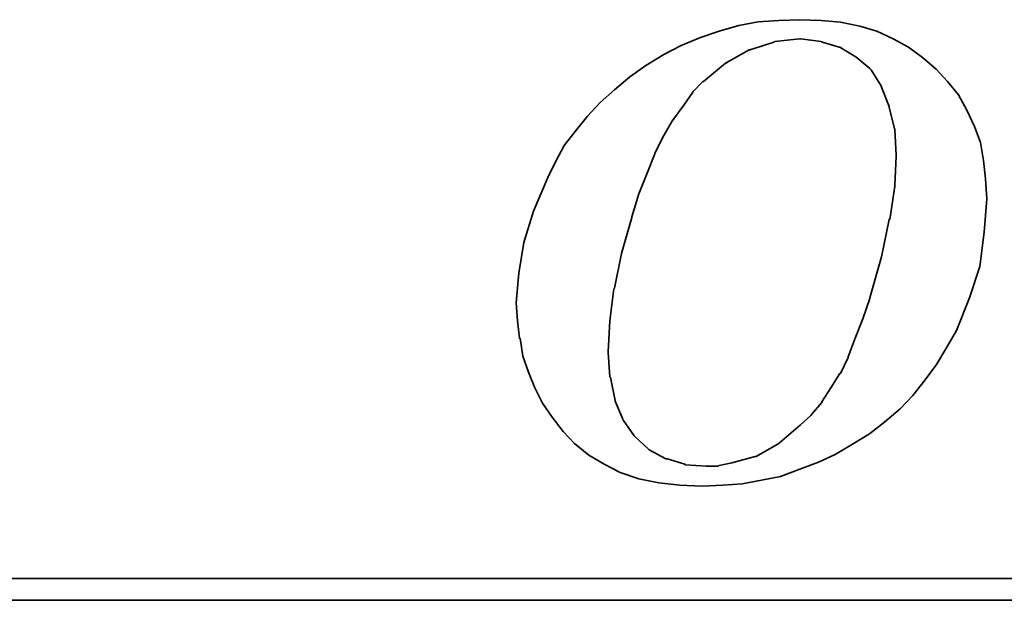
# Model space of a CAD drawing. Extents: x 11 to 593, y 42 to 154.
# Tile 32 of 48: x 141.61 to 145.24, y 104.16 to 106.3. Entities that reach past the tile are written whole.
import ezdxf

# ---------------------------------------------------------------- set-up
doc = ezdxf.new("R2010")
doc.units = 0
doc.header["$LTSCALE"] = 3
doc.header["$MEASUREMENT"] = 0
doc.layers.add('DIM', color=4, linetype='CONTINUOUS')
doc.layers.add('layer 1', color=7, linetype='CONTINUOUS')

# ---------------------------------------------------------------- blocks, each defined once
blk = doc.blocks.new('TBI MOTION logo(完整正式版)')
at = {"layer": 'layer 1', "color": 22, "lineweight": 35}
for points, knots in [([(-11.34375, -6.98375), (-11.34375, -6.98375), (-10.91375, -7.43875), (-10.91375, -7.43875), (-10.91375, -7.43875), (-10.91375, -7.43875), (-10.38625, -7.87125), (-10.38625, -7.87125), (-10.38625, -7.87125), (-10.38625, -7.87125), (-9.81125, -8.20375), (-9.81125, -8.20375), (-9.81125, -8.20375), (-9.81125, -8.20375), (-9.21125, -8.51875), (-9.21125, -8.51875), (-9.21125, -8.51875), (-9.21125, -8.51875), (-8.51625, -8.75875), (-8.51625, -8.75875), (-8.51625, -8.75875), (-8.51625, -8.75875), (-7.77125, -8.90375), (-7.77125, -8.90375), (-7.77125, -8.90375), (-7.77125, -8.90375), (-6.97875, -8.99875), (-6.97875, -8.99875), (-6.97875, -8.99875), (-6.97875, -8.99875), (-6.14125, -9.02375), (-6.14125, -9.02375), (-6.14125, -9.02375), (-6.14125, -9.02375), (-5.37125, -8.99875), (-5.37125, -8.99875), (-5.37125, -8.99875), (-5.37125, -8.99875), (-4.65375, -8.94875), (-4.65375, -8.94875), (-4.65375, -8.94875), (-4.65375, -8.94875), (-3.93375, -8.80625), (-3.93375, -8.80625), (-3.93375, -8.80625), (-3.93375, -8.80625), (-3.21375, -8.66375), (-3.21375, -8.66375), (-3.21375, -8.66375), (-3.21375, -8.66375), (-2.49375, -8.39875), (-2.49375, -8.39875), (-2.49375, -8.39875), (-2.49375, -8.39875), (-1.79875, -8.13375), (-1.79875, -8.13375), (-1.79875, -8.13375), (-1.79875, -8.13375), (-1.17375, -7.84375), (-1.17375, -7.84375), (-1.17375, -7.84375), (-1.17375, -7.84375), (-0.52375, -7.46375), (-0.52375, -7.46375), (-0.52375, -7.46375), (-0.52375, -7.46375), (0.10124, -7.07875), (0.10124, -7.07875), (0.10124, -7.07875), (0.10124, -7.07875), (0.67625, -6.62375), (0.67625, -6.62375), (0.67625, -6.62375), (0.67625, -6.62375), (1.24874, -6.14375), (1.24874, -6.14375), (1.24874, -6.14375), (1.24874, -6.14375), (1.72874, -5.64125), (1.72874, -5.64125), (1.72874, -5.64125), (1.72874, -5.64125), (2.18624, -5.06375), (2.18624, -5.06375), (2.18624, -5.06375), (2.18624, -5.06375), (2.61625, -4.48874), (2.61625, -4.48874), (2.61625, -4.48874), (2.61625, -4.48874), (3.00125, -3.83874), (3.00125, -3.83874), (3.00125, -3.83874), (3.00125, -3.83874), (3.36124, -3.21374), (3.36124, -3.21374), (3.36124, -3.21374), (3.36124, -3.21374), (3.84374, -1.99125), (3.84374, -1.99125), (3.84374, -1.99125), (3.84374, -1.99125), (4.22625, -0.81875), (4.22625, -0.81875), (4.22625, -0.81875), (4.22625, -0.81875), (4.39125, 0.45624), (4.39125, 0.45624), (4.39125, 0.45624), (4.39125, 0.45624), (4.48874, 1.70124), (4.48874, 1.70124), (4.48874, 1.70124), (4.48874, 1.70124), (4.43874, 2.44625), (4.43874, 2.44625), (4.43874, 2.44625), (4.43874, 2.44625), (4.36874, 3.14125), (4.36874, 3.14125), (4.36874, 3.14125), (4.36874, 3.14125), (4.25125, 3.81125), (4.25125, 3.81125), (4.25125, 3.81125), (4.25125, 3.81125), (4.03124, 4.41125), (4.03124, 4.41125), (4.03124, 4.41125), (4.03124, 4.41125), (3.74374, 5.01125), (3.74374, 5.01125), (3.74374, 5.01125), (3.74374, 5.01125), (3.43124, 5.58875), (3.43124, 5.58875), (3.43124, 5.58875), (3.43124, 5.58875), (3.02625, 6.09125), (3.02625, 6.09125), (3.02625, 6.09125), (3.02625, 6.09125), (2.59374, 6.54875), (2.59374, 6.54875), (2.59374, 6.54875), (2.59374, 6.54875), (2.09124, 6.98125), (2.09124, 6.98125), (2.09124, 6.98125), (2.09124, 6.98125), (1.56124, 7.36625), (1.56124, 7.36625), (1.56124, 7.36625), (1.56124, 7.36625), (0.98624, 7.67625), (0.98624, 7.67625), (0.98624, 7.67625), (0.98624, 7.67625), (0.38624, 7.96375), (0.38624, 7.96375), (0.38624, 7.96375), (0.38624, 7.96375), (-0.25875, 8.15625), (-0.25875, 8.15625), (-0.25875, 8.15625), (-0.25875, 8.15625), (-0.98125, 8.30125), (-0.98125, 8.30125), (-0.98125, 8.30125), (-0.98125, 8.30125), (-1.70124, 8.37125), (-1.70124, 8.37125), (-1.70124, 8.37125), (-1.70124, 8.37125), (-2.49375, 8.39624), (-2.49375, 8.39624), (-2.49375, 8.39624), (-2.49375, 8.39624), (-3.28625, 8.37125), (-3.28625, 8.37125), (-3.28625, 8.37125), (-3.28625, 8.37125), (-4.05125, 8.32125), (-4.05125, 8.32125), (-4.05125, 8.32125), (-4.05125, 8.32125), (-4.77375, 8.18125), (-4.77375, 8.18125), (-4.77375, 8.18125), (-4.77375, 8.18125), (-5.51625, 7.96375), (-5.51625, 7.96375), (-5.51625, 7.96375), (-5.51625, 7.96375), (-6.21125, 7.72625), (-6.21125, 7.72625), (-6.21125, 7.72625), (-6.21125, 7.72625), (-6.92875, 7.43625), (-6.92875, 7.43625), (-6.92875, 7.43625), (-6.92875, 7.43625), (-7.57875, 7.10125), (-7.57875, 7.10125), (-7.57875, 7.10125), (-7.57875, 7.10125), (-8.24875, 6.69125), (-8.24875, 6.69125), (-8.24875, 6.69125), (-8.24875, 6.69125), (-8.84875, 6.26125), (-8.84875, 6.26125), (-8.84875, 6.26125), (-8.84875, 6.26125), (-9.42625, 5.78125), (-9.42625, 5.78125), (-9.42625, 5.78125), (-9.42625, 5.78125), (-9.95375, 5.30125), (-9.95375, 5.30125), (-9.95375, 5.30125), (-9.95375, 5.30125), (-10.43375, 4.79624), (-10.43375, 4.79624), (-10.43375, 4.79624), (-10.43375, 4.79624), (-10.88875, 4.22125), (-10.88875, 4.22125), (-10.88875, 4.22125), (-10.88875, 4.22125), (-11.29875, 3.69375), (-11.29875, 3.69375), (-11.29875, 3.69375), (-11.29875, 3.69375), (-11.63375, 3.09125), (-11.63375, 3.09125), (-11.63375, 3.09125), (-11.63375, 3.09125), (-11.91875, 2.49625), (-11.91875, 2.49625), (-11.91875, 2.49625), (-11.91875, 2.49625), (-12.44875, 1.24625), (-12.44875, 1.24625), (-12.44875, 1.24625), (-12.44875, 1.24625), (-12.80875, 0.06874), (-12.80875, 0.06874), (-12.80875, 0.06874), (-12.80875, 0.06874), (-12.99875, -1.07875), (-12.99875, -1.07875), (-12.99875, -1.07875), (-12.99875, -1.07875), (-13.09375, -2.18375), (-13.09375, -2.18375), (-13.09375, -2.18375), (-13.09375, -2.18375), (-13.04875, -2.85375), (-13.04875, -2.85375), (-13.04875, -2.85375), (-13.04875, -2.85375), (-12.97375, -3.50375), (-12.97375, -3.50375), (-12.97375, -3.50375), (-12.97375, -3.50375), (-12.95375, -3.50375), (-12.95375, -3.50375), (-12.95375, -3.50375), (-12.95375, -3.50375), (-12.85375, -4.17375), (-12.85375, -4.17375), (-12.85375, -4.17375), (-12.85375, -4.17375), (-12.63875, -4.77624), (-12.63875, -4.77624), (-12.63875, -4.77624), (-12.63875, -4.77624), (-12.39875, -5.35125), (-12.39875, -5.35125), (-12.39875, -5.35125), (-12.39875, -5.35125), (-12.11375, -5.92875), (-12.11375, -5.92875), (-12.11375, -5.92875), (-12.11375, -5.92875), (-11.75375, -6.45375), (-11.75375, -6.45375), (-11.75375, -6.45375), (-11.75375, -6.45375), (-11.34375, -6.98375), (-11.34375, -6.98375)], [0, 0, 0, 0, 0.01369863, 0.01369863, 0.01369863, 0.01369863, 0.02739726, 0.02739726, 0.02739726, 0.02739726, 0.04109589, 0.04109589, 0.04109589, 0.04109589, 0.05479452, 0.05479452, 0.05479452, 0.05479452, 0.06849315, 0.06849315, 0.06849315, 0.06849315, 0.08219178, 0.08219178, 0.08219178, 0.08219178, 0.09589041, 0.09589041, 0.09589041, 0.09589041, 0.10958904, 0.10958904, 0.10958904, 0.10958904, 0.12328767, 0.12328767, 0.12328767, 0.12328767, 0.1369863, 0.1369863, 0.1369863, 0.1369863, 0.15068493, 0.15068493, 0.15068493, 0.15068493, 0.16438356, 0.16438356, 0.16438356, 0.16438356, 0.17808219, 0.17808219, 0.17808219, 0.17808219, 0.19178082, 0.19178082, 0.19178082, 0.19178082, 0.20547945, 0.20547945, 0.20547945, 0.20547945, 0.21917808, 0.21917808, 0.21917808, 0.21917808, 0.23287671, 0.23287671, 0.23287671, 0.23287671, 0.24657534, 0.24657534, 0.24657534, 0.24657534, 0.26027397, 0.26027397, 0.26027397, 0.26027397, 0.2739726, 0.2739726, 0.2739726, 0.2739726, 0.28767123, 0.28767123, 0.28767123, 0.28767123, 0.30136986, 0.30136986, 0.30136986, 0.30136986, 0.31506849, 0.31506849, 0.31506849, 0.31506849, 0.32876712, 0.32876712, 0.32876712, 0.32876712, 0.34246575, 0.34246575, 0.34246575, 0.34246575, 0.35616438, 0.35616438, 0.35616438, 0.35616438, 0.36986301, 0.36986301, 0.36986301, 0.36986301, 0.38356164, 0.38356164, 0.38356164, 0.38356164, 0.39726027, 0.39726027, 0.39726027, 0.39726027, 0.4109589, 0.4109589, 0.4109589, 0.4109589, 0.42465753, 0.42465753, 0.42465753, 0.42465753, 0.43835616, 0.43835616, 0.43835616, 0.43835616, 0.45205479, 0.45205479, 0.45205479, 0.45205479, 0.46575342, 0.46575342, 0.46575342, 0.46575342, 0.47945205, 0.47945205, 0.47945205, 0.47945205, 0.49315068, 0.49315068, 0.49315068, 0.49315068, 0.50684932, 0.50684932, 0.50684932, 0.50684932, 0.52054795, 0.52054795, 0.52054795, 0.52054795, 0.53424658, 0.53424658, 0.53424658, 0.53424658, 0.54794521, 0.54794521, 0.54794521, 0.54794521, 0.56164384, 0.56164384, 0.56164384, 0.56164384, 0.57534247, 0.57534247, 0.57534247, 0.57534247, 0.5890411, 0.5890411, 0.5890411, 0.5890411, 0.60273973, 0.60273973, 0.60273973, 0.60273973, 0.61643836, 0.61643836, 0.61643836, 0.61643836, 0.63013699, 0.63013699, 0.63013699, 0.63013699, 0.64383562, 0.64383562, 0.64383562, 0.64383562, 0.65753425, 0.65753425, 0.65753425, 0.65753425, 0.67123288, 0.67123288, 0.67123288, 0.67123288, 0.68493151, 0.68493151, 0.68493151, 0.68493151, 0.69863014, 0.69863014, 0.69863014, 0.69863014, 0.71232877, 0.71232877, 0.71232877, 0.71232877, 0.7260274, 0.7260274, 0.7260274, 0.7260274, 0.73972603, 0.73972603, 0.73972603, 0.73972603, 0.75342466, 0.75342466, 0.75342466, 0.75342466, 0.76712329, 0.76712329, 0.76712329, 0.76712329, 0.78082192, 0.78082192, 0.78082192, 0.78082192, 0.79452055, 0.79452055, 0.79452055, 0.79452055, 0.80821918, 0.80821918, 0.80821918, 0.80821918, 0.82191781, 0.82191781, 0.82191781, 0.82191781, 0.83561644, 0.83561644, 0.83561644, 0.83561644, 0.84931507, 0.84931507, 0.84931507, 0.84931507, 0.8630137, 0.8630137, 0.8630137, 0.8630137, 0.87671233, 0.87671233, 0.87671233, 0.87671233, 0.89041096, 0.89041096, 0.89041096, 0.89041096, 0.90410959, 0.90410959, 0.90410959, 0.90410959, 0.91780822, 0.91780822, 0.91780822, 0.91780822, 0.93150685, 0.93150685, 0.93150685, 0.93150685, 0.94520548, 0.94520548, 0.94520548, 0.94520548, 0.95890411, 0.95890411, 0.95890411, 0.95890411, 0.97260274, 0.97260274, 0.97260274, 0.97260274, 0.98630137, 0.98630137, 0.98630137, 0.98630137, 1, 1, 1, 1]), ([(-8.77875, 1.03124), (-8.77875, 1.03124), (-8.51625, 1.89625), (-8.51625, 1.89625), (-8.51625, 1.89625), (-8.51625, 1.89625), (-8.20375, 2.66375), (-8.20375, 2.66375), (-8.20375, 2.66375), (-8.20375, 2.66375), (-7.91625, 3.38125), (-7.91625, 3.38125), (-7.91625, 3.38125), (-7.91625, 3.38125), (-7.91625, 3.40624), (-7.91625, 3.40624), (-7.91625, 3.40624), (-7.91625, 3.40624), (-7.57875, 4.07624), (-7.57875, 4.07624), (-7.57875, 4.07624), (-7.57875, 4.07624), (-7.24375, 4.65125), (-7.24375, 4.65125), (-7.24375, 4.65125), (-7.24375, 4.65125), (-7.21875, 4.65125), (-7.21875, 4.65125), (-7.21875, 4.65125), (-7.21875, 4.65125), (-7.21875, 4.67624), (-7.21875, 4.67624), (-7.21875, 4.67624), (-7.21875, 4.67624), (-6.83625, 5.20375), (-6.83625, 5.20375), (-6.83625, 5.20375), (-6.83625, 5.20375), (-6.49875, 5.68625), (-6.49875, 5.68625), (-6.49875, 5.68625), (-6.49875, 5.68625), (-6.49875, 5.70625), (-6.49875, 5.70625), (-6.49875, 5.70625), (-6.49875, 5.70625), (-6.11625, 6.09125), (-6.11625, 6.09125), (-6.11625, 6.09125), (-6.11625, 6.09125), (-6.09125, 6.09125), (-6.09125, 6.09125), (-6.09125, 6.09125), (-6.09125, 6.09125), (-5.27375, 6.76625), (-5.27375, 6.76625), (-5.27375, 6.76625), (-5.27375, 6.76625), (-5.24875, 6.76625), (-5.24875, 6.76625), (-5.24875, 6.76625), (-5.24875, 6.76625), (-5.24875, 6.78625), (-5.24875, 6.78625), (-5.24875, 6.78625), (-5.24875, 6.78625), (-4.38875, 7.26624), (-4.38875, 7.26624), (-4.38875, 7.26624), (-4.38875, 7.26624), (-4.36125, 7.26624), (-4.36125, 7.26624), (-4.36125, 7.26624), (-4.36125, 7.26624), (-3.93375, 7.41125), (-3.93375, 7.41125), (-3.93375, 7.41125), (-3.93375, 7.41125), (-3.47375, 7.55625), (-3.47375, 7.55625), (-3.47375, 7.55625), (-3.47375, 7.55625), (-3.45375, 7.55625), (-3.45375, 7.55625), (-3.45375, 7.55625), (-3.45375, 7.55625), (-3.42875, 7.58124), (-3.42875, 7.58124), (-3.42875, 7.58124), (-3.42875, 7.58124), (-2.97375, 7.62625), (-2.97375, 7.62625), (-2.97375, 7.62625), (-2.97375, 7.62625), (-2.49375, 7.67625), (-2.49375, 7.67625), (-2.49375, 7.67625), (-2.49375, 7.67625), (-2.46875, 7.67625), (-2.46875, 7.67625), (-2.46875, 7.67625), (-2.46875, 7.67625), (-1.70124, 7.58124), (-1.70124, 7.58124), (-1.70124, 7.58124), (-1.70124, 7.58124), (-1.67875, 7.55625), (-1.67875, 7.55625), (-1.67875, 7.55625), (-1.67875, 7.55625), (-1.65375, 7.55625), (-1.65375, 7.55625), (-1.65375, 7.55625), (-1.65375, 7.55625), (-1.03125, 7.36625), (-1.03125, 7.36625), (-1.03125, 7.36625), (-1.03125, 7.36625), (-1.00625, 7.36625), (-1.00625, 7.36625), (-1.00625, 7.36625), (-1.00625, 7.36625), (-0.43124, 7.02624), (-0.43124, 7.02624), (-0.43124, 7.02624), (-0.43124, 7.02624), (-0.40625, 7.00624), (-0.40625, 7.00624), (-0.40625, 7.00624), (-0.40625, 7.00624), (0.12124, 6.57124), (0.12124, 6.57124), (0.12124, 6.57124), (0.12124, 6.57124), (0.14624, 6.54875), (0.14624, 6.54875), (0.14624, 6.54875), (0.14624, 6.54875), (0.17124, 6.52375), (0.17124, 6.52375), (0.17124, 6.52375), (0.17124, 6.52375), (0.55625, 5.89875), (0.55625, 5.89875), (0.55625, 5.89875), (0.55625, 5.89875), (0.55625, 5.87625), (0.55625, 5.87625), (0.55625, 5.87625), (0.55625, 5.87625), (0.84124, 5.15625), (0.84124, 5.15625), (0.84124, 5.15625), (0.84124, 5.15625), (0.84124, 5.13125), (0.84124, 5.13125), (0.84124, 5.13125), (0.84124, 5.13125), (1.03624, 4.31875), (1.03624, 4.31875), (1.03624, 4.31875), (1.03624, 4.31875), (1.05624, 4.31875), (1.05624, 4.31875), (1.05624, 4.31875), (1.05624, 4.31875), (1.05624, 4.29125), (1.05624, 4.29125), (1.05624, 4.29125), (1.05624, 4.29125), (1.10625, 3.33125), (1.10625, 3.33125), (1.10625, 3.33125), (1.10625, 3.33125), (1.10625, 3.30875), (1.10625, 3.30875), (1.10625, 3.30875), (1.10625, 3.30875), (1.05624, 2.20624), (1.05624, 2.20624), (1.05624, 2.20624), (1.05624, 2.20624), (1.05624, 2.18124), (1.05624, 2.18124), (1.05624, 2.18124), (1.05624, 2.18124), (0.86624, 0.93624), (0.86624, 0.93624), (0.86624, 0.93624), (0.86624, 0.93624), (0.84124, 0.93624), (0.84124, 0.93624), (0.84124, 0.93624), (0.84124, 0.93624), (0.55625, -0.45874), (0.55625, -0.45874), (0.55625, -0.45874), (0.55625, -0.45874), (0.12124, -1.99125), (0.12124, -1.99125), (0.12124, -1.99125), (0.12124, -1.99125), (0.12124, -2.01874), (0.12124, -2.01874), (0.12124, -2.01874), (0.12124, -2.01874), (-0.13874, -2.78375), (-0.13874, -2.78375), (-0.13874, -2.78375), (-0.13874, -2.78375), (-0.43124, -3.50375), (-0.43124, -3.50375), (-0.43124, -3.50375), (-0.43124, -3.50375), (-0.69375, -4.19875), (-0.69375, -4.19875), (-0.69375, -4.19875), (-0.69375, -4.19875), (-0.69375, -4.22375), (-0.69375, -4.22375), (-0.69375, -4.22375), (-0.69375, -4.22375), (-0.98125, -4.82374), (-0.98125, -4.82374), (-0.98125, -4.82374), (-0.98125, -4.82374), (-1.00625, -4.82374), (-1.00625, -4.82374), (-1.00625, -4.82374), (-1.00625, -4.82374), (-1.33875, -5.35125), (-1.33875, -5.35125), (-1.33875, -5.35125), (-1.33875, -5.35125), (-1.67875, -5.87875), (-1.67875, -5.87875), (-1.67875, -5.87875), (-1.67875, -5.87875), (-1.67875, -5.90375), (-1.67875, -5.90375), (-1.67875, -5.90375), (-1.67875, -5.90375), (-2.05875, -6.35875), (-2.05875, -6.35875), (-2.05875, -6.35875), (-2.05875, -6.35875), (-2.08375, -6.38375), (-2.08375, -6.38375), (-2.08375, -6.38375), (-2.08375, -6.38375), (-2.46875, -6.74375), (-2.46875, -6.74375), (-2.46875, -6.74375), (-2.46875, -6.74375), (-3.25875, -7.41625), (-3.25875, -7.41625), (-3.25875, -7.41625), (-3.25875, -7.41625), (-3.28625, -7.43875), (-3.28625, -7.43875), (-3.28625, -7.43875), (-3.28625, -7.43875), (-4.12375, -7.91875), (-4.12375, -7.91875), (-4.12375, -7.91875), (-4.12375, -7.91875), (-4.14875, -7.91875), (-4.14875, -7.91875), (-4.14875, -7.91875), (-4.14875, -7.91875), (-4.17125, -7.91875), (-4.17125, -7.91875), (-4.17125, -7.91875), (-4.17125, -7.91875), (-5.03375, -8.15875), (-5.03375, -8.15875), (-5.03375, -8.15875), (-5.03375, -8.15875), (-5.51625, -8.25625), (-5.51625, -8.25625), (-5.51625, -8.25625), (-5.51625, -8.25625), (-5.54125, -8.27875), (-5.54125, -8.27875), (-5.54125, -8.27875), (-5.54125, -8.27875), (-5.56375, -8.27875), (-5.56375, -8.27875), (-5.56375, -8.27875), (-5.56375, -8.27875), (-5.99625, -8.27875), (-5.99625, -8.27875), (-5.99625, -8.27875), (-5.99625, -8.27875), (-6.76375, -8.23125), (-6.76375, -8.23125), (-6.76375, -8.23125), (-6.76375, -8.23125), (-6.78875, -8.23125), (-6.78875, -8.23125), (-6.78875, -8.23125), (-6.78875, -8.23125), (-6.78875, -8.20375), (-6.78875, -8.20375), (-6.78875, -8.20375), (-6.78875, -8.20375), (-7.45875, -8.01375), (-7.45875, -8.01375), (-7.45875, -8.01375), (-7.45875, -8.01375), (-7.48375, -8.01375), (-7.48375, -8.01375), (-7.48375, -8.01375), (-7.48375, -8.01375), (-7.50875, -8.01375), (-7.50875, -8.01375), (-7.50875, -8.01375), (-7.50875, -8.01375), (-8.13125, -7.67875), (-8.13125, -7.67875), (-8.13125, -7.67875), (-8.13125, -7.67875), (-8.15625, -7.65375), (-8.15625, -7.65375), (-8.15625, -7.65375), (-8.15625, -7.65375), (-8.65875, -7.17375), (-8.65875, -7.17375), (-8.65875, -7.17375), (-8.65875, -7.17375), (-8.68375, -7.14875), (-8.68375, -7.14875), (-8.68375, -7.14875), (-8.68375, -7.14875), (-9.08875, -6.57375), (-9.08875, -6.57375), (-9.08875, -6.57375), (-9.08875, -6.57375), (-9.11375, -6.54875), (-9.11375, -6.54875), (-9.11375, -6.54875), (-9.11375, -6.54875), (-9.11375, -6.52875), (-9.11375, -6.52875), (-9.11375, -6.52875), (-9.11375, -6.52875), (-9.40375, -5.85375), (-9.40375, -5.85375), (-9.40375, -5.85375), (-9.40375, -5.85375), (-9.40375, -5.82875), (-9.40375, -5.82875), (-9.40375, -5.82875), (-9.40375, -5.82875), (-9.56875, -4.96875), (-9.56875, -4.96875), (-9.56875, -4.96875), (-9.56875, -4.96875), (-9.59375, -4.94375), (-9.59375, -4.94375), (-9.59375, -4.94375), (-9.59375, -4.94375), (-9.66375, -4.03375), (-9.66375, -4.03375), (-9.66375, -4.03375), (-9.66375, -4.03375), (-9.66375, -4.00875), (-9.66375, -4.00875), (-9.66375, -4.00875), (-9.66375, -4.00875), (-9.59375, -2.85375), (-9.59375, -2.85375), (-9.59375, -2.85375), (-9.59375, -2.85375), (-9.45125, -1.65875), (-9.45125, -1.65875), (-9.45125, -1.65875), (-9.45125, -1.65875), (-9.42625, -1.63375), (-9.42625, -1.63375), (-9.42625, -1.63375), (-9.42625, -1.63375), (-9.16125, -0.33875), (-9.16125, -0.33875), (-9.16125, -0.33875), (-9.16125, -0.33875), (-8.77875, 1.00624), (-8.77875, 1.00624), (-8.77875, 1.00624), (-8.77875, 1.00624), (-8.77875, 1.03124), (-8.77875, 1.03124)], [0, 0, 0, 0, 0.01020408, 0.01020408, 0.01020408, 0.01020408, 0.02040816, 0.02040816, 0.02040816, 0.02040816, 0.03061224, 0.03061224, 0.03061224, 0.03061224, 0.04081633, 0.04081633, 0.04081633, 0.04081633, 0.05102041, 0.05102041, 0.05102041, 0.05102041, 0.06122449, 0.06122449, 0.06122449, 0.06122449, 0.07142857, 0.07142857, 0.07142857, 0.07142857, 0.08163265, 0.08163265, 0.08163265, 0.08163265, 0.09183673, 0.09183673, 0.09183673, 0.09183673, 0.10204082, 0.10204082, 0.10204082, 0.10204082, 0.1122449, 0.1122449, 0.1122449, 0.1122449, 0.12244898, 0.12244898, 0.12244898, 0.12244898, 0.13265306, 0.13265306, 0.13265306, 0.13265306, 0.14285714, 0.14285714, 0.14285714, 0.14285714, 0.15306122, 0.15306122, 0.15306122, 0.15306122, 0.16326531, 0.16326531, 0.16326531, 0.16326531, 0.17346939, 0.17346939, 0.17346939, 0.17346939, 0.18367347, 0.18367347, 0.18367347, 0.18367347, 0.19387755, 0.19387755, 0.19387755, 0.19387755, 0.20408163, 0.20408163, 0.20408163, 0.20408163, 0.21428571, 0.21428571, 0.21428571, 0.21428571, 0.2244898, 0.2244898, 0.2244898, 0.2244898, 0.23469388, 0.23469388, 0.23469388, 0.23469388, 0.24489796, 0.24489796, 0.24489796, 0.24489796, 0.25510204, 0.25510204, 0.25510204, 0.25510204, 0.26530612, 0.26530612, 0.26530612, 0.26530612, 0.2755102, 0.2755102, 0.2755102, 0.2755102, 0.28571429, 0.28571429, 0.28571429, 0.28571429, 0.29591837, 0.29591837, 0.29591837, 0.29591837, 0.30612245, 0.30612245, 0.30612245, 0.30612245, 0.31632653, 0.31632653, 0.31632653, 0.31632653, 0.32653061, 0.32653061, 0.32653061, 0.32653061, 0.33673469, 0.33673469, 0.33673469, 0.33673469, 0.34693878, 0.34693878, 0.34693878, 0.34693878, 0.35714286, 0.35714286, 0.35714286, 0.35714286, 0.36734694, 0.36734694, 0.36734694, 0.36734694, 0.37755102, 0.37755102, 0.37755102, 0.37755102, 0.3877551, 0.3877551, 0.3877551, 0.3877551, 0.39795918, 0.39795918, 0.39795918, 0.39795918, 0.40816327, 0.40816327, 0.40816327, 0.40816327, 0.41836735, 0.41836735, 0.41836735, 0.41836735, 0.42857143, 0.42857143, 0.42857143, 0.42857143, 0.43877551, 0.43877551, 0.43877551, 0.43877551, 0.44897959, 0.44897959, 0.44897959, 0.44897959, 0.45918367, 0.45918367, 0.45918367, 0.45918367, 0.46938776, 0.46938776, 0.46938776, 0.46938776, 0.47959184, 0.47959184, 0.47959184, 0.47959184, 0.48979592, 0.48979592, 0.48979592, 0.48979592, 0.5, 0.5, 0.5, 0.5, 0.51020408, 0.51020408, 0.51020408, 0.51020408, 0.52040816, 0.52040816, 0.52040816, 0.52040816, 0.53061224, 0.53061224, 0.53061224, 0.53061224, 0.54081633, 0.54081633, 0.54081633, 0.54081633, 0.55102041, 0.55102041, 0.55102041, 0.55102041, 0.56122449, 0.56122449, 0.56122449, 0.56122449, 0.57142857, 0.57142857, 0.57142857, 0.57142857, 0.58163265, 0.58163265, 0.58163265, 0.58163265, 0.59183673, 0.59183673, 0.59183673, 0.59183673, 0.60204082, 0.60204082, 0.60204082, 0.60204082, 0.6122449, 0.6122449, 0.6122449, 0.6122449, 0.62244898, 0.62244898, 0.62244898, 0.62244898, 0.63265306, 0.63265306, 0.63265306, 0.63265306, 0.64285714, 0.64285714, 0.64285714, 0.64285714, 0.65306122, 0.65306122, 0.65306122, 0.65306122, 0.66326531, 0.66326531, 0.66326531, 0.66326531, 0.67346939, 0.67346939, 0.67346939, 0.67346939, 0.68367347, 0.68367347, 0.68367347, 0.68367347, 0.69387755, 0.69387755, 0.69387755, 0.69387755, 0.70408163, 0.70408163, 0.70408163, 0.70408163, 0.71428571, 0.71428571, 0.71428571, 0.71428571, 0.7244898, 0.7244898, 0.7244898, 0.7244898, 0.73469388, 0.73469388, 0.73469388, 0.73469388, 0.74489796, 0.74489796, 0.74489796, 0.74489796, 0.75510204, 0.75510204, 0.75510204, 0.75510204, 0.76530612, 0.76530612, 0.76530612, 0.76530612, 0.7755102, 0.7755102, 0.7755102, 0.7755102, 0.78571429, 0.78571429, 0.78571429, 0.78571429, 0.79591837, 0.79591837, 0.79591837, 0.79591837, 0.80612245, 0.80612245, 0.80612245, 0.80612245, 0.81632653, 0.81632653, 0.81632653, 0.81632653, 0.82653061, 0.82653061, 0.82653061, 0.82653061, 0.83673469, 0.83673469, 0.83673469, 0.83673469, 0.84693878, 0.84693878, 0.84693878, 0.84693878, 0.85714286, 0.85714286, 0.85714286, 0.85714286, 0.86734694, 0.86734694, 0.86734694, 0.86734694, 0.87755102, 0.87755102, 0.87755102, 0.87755102, 0.8877551, 0.8877551, 0.8877551, 0.8877551, 0.89795918, 0.89795918, 0.89795918, 0.89795918, 0.90816327, 0.90816327, 0.90816327, 0.90816327, 0.91836735, 0.91836735, 0.91836735, 0.91836735, 0.92857143, 0.92857143, 0.92857143, 0.92857143, 0.93877551, 0.93877551, 0.93877551, 0.93877551, 0.94897959, 0.94897959, 0.94897959, 0.94897959, 0.95918367, 0.95918367, 0.95918367, 0.95918367, 0.96938776, 0.96938776, 0.96938776, 0.96938776, 0.97959184, 0.97959184, 0.97959184, 0.97959184, 0.98979592, 0.98979592, 0.98979592, 0.98979592, 1, 1, 1, 1]), ([(75.90875, -9.47875), (75.90875, -9.47875), (75.90875, -12.28625), (75.90875, -12.28625), (75.90875, -12.28625), (75.90875, -12.28625), (75.90875, -12.47875), (75.90875, -12.47875), (75.90875, -12.47875), (75.90875, -12.47875), (75.71625, -12.47875), (75.71625, -12.47875), (75.71625, -12.47875), (75.71625, -12.47875), (-88.32875, -12.47875), (-88.32875, -12.47875), (-88.32875, -12.47875), (-88.32875, -12.47875), (-88.32875, -13.29375), (-88.32875, -13.29375), (-88.32875, -13.29375), (-88.32875, -13.29375), (82.89125, -13.29375), (82.89125, -13.29375), (82.89125, -13.29375), (82.89125, -13.29375), (75.90875, -9.47875), (75.90875, -9.47875)], [0, 0, 0, 0, 0.14285714, 0.14285714, 0.14285714, 0.14285714, 0.28571429, 0.28571429, 0.28571429, 0.28571429, 0.42857143, 0.42857143, 0.42857143, 0.42857143, 0.57142857, 0.57142857, 0.57142857, 0.57142857, 0.71428571, 0.71428571, 0.71428571, 0.71428571, 0.85714286, 0.85714286, 0.85714286, 0.85714286, 1, 1, 1, 1])]:
    blk.add_open_spline(points, degree=3, knots=knots, dxfattribs=at)

msp = doc.modelspace()

# ---------------------------------------------------------------- block references
at = {"layer": 'DIM', "color": 7, "xscale": 0.0985374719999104, "yscale": 0.0985374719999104, "zscale": 0.0985374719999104}
msp.add_blockref('TBI MOTION logo(完整正式版)', (144.7316, 105.4699), dxfattribs=at)

doc.saveas('drawing.dxf')
